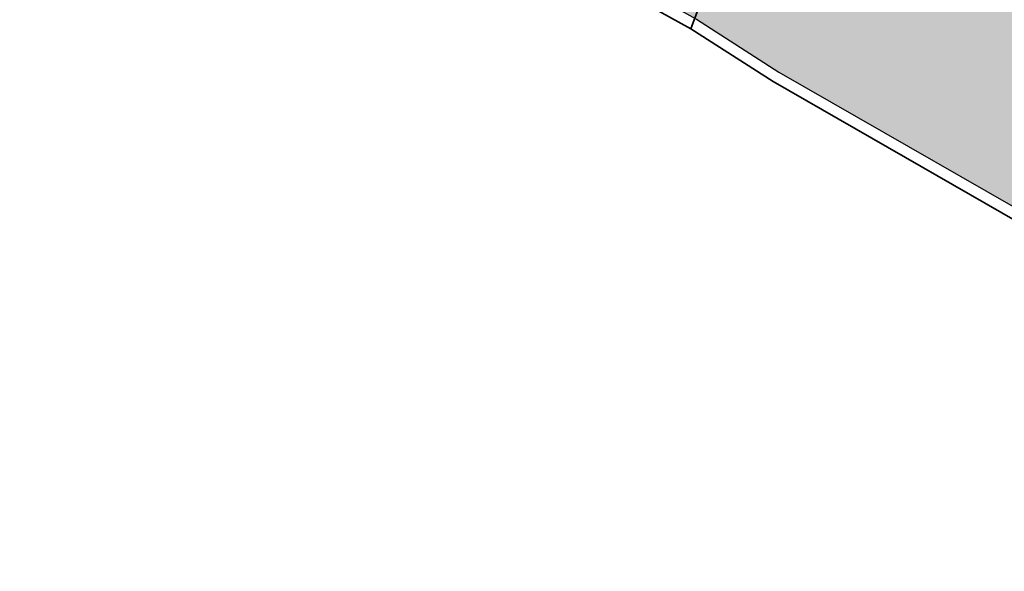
# Model space of a CAD drawing. Header units: metres. Extents: x 154038 to 155227, y 461678 to 462519.
# Tile 5 of 256: x 154433 to 154446, y 461909 to 461916. Entities that reach past the tile are written whole.
import ezdxf

# ---------------------------------------------------------------- set-up
doc = ezdxf.new("R2010")
doc.units = ezdxf.units.M
doc.layers.add('N-GV-GR-GROENVOORZIENING_Zrand-G', color=5, linetype='Continuous')
doc.layers.add('N-GV-GR-GROENVOORZIENING_Zrand-V', color=7, linetype='Continuous', true_color=0x787121)
doc.layers.add('N-PV-KG-WERKGRENS-G', color=1, linetype='Continuous', lineweight=35)
doc.layers.add('N-WE-KG-WERKGRENS-G', color=1, linetype='Continuous', lineweight=35)

msp = doc.modelspace()

# ---------------------------------------------------------------- hatches: boundary and pattern name
at = {"layer": 'N-GV-GR-GROENVOORZIENING_Zrand-V'}
h = msp.add_hatch(color=256, dxfattribs=at)
h.dxf.hatch_style = 1
h.paths.add_polyline_path([(154470.0123322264, 461905.9101660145), (154466.424993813, 461907.227945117), (154468.1492934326, 461911.921938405), (154442.0839756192, 461921.5772106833), (154440.3273352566, 461916.8349944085), (154440.6094126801, 461916.7163603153), (154441.7419316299, 461916.087856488), (154442.8478142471, 461915.3792909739), (154447.0366711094, 461912.977519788), (154452.2202329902, 461909.8921617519), (154457.4037948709, 461906.8068037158), (154464.273076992, 461904.0381235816), (154468.6825093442, 461902.2607994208)])

# ---------------------------------------------------------------- linework, layer by layer
at = {"layer": 'N-GV-GR-GROENVOORZIENING_Zrand-G'}
msp.add_lwpolyline([(154470.0123322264, 461905.9101660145), (154466.424993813, 461907.227945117), (154468.1492934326, 461911.921938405), (154442.0839756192, 461921.5772106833), (154440.3273352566, 461916.8349944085), (154440.6094126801, 461916.7163603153), (154441.7419316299, 461916.087856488), (154442.8478142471, 461915.3792909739), (154447.0366711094, 461912.977519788), (154452.2202329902, 461909.8921617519), (154457.4037948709, 461906.8068037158), (154464.273076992, 461904.0381235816), (154468.6825093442, 461902.2607994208)], close=True, dxfattribs=at)
at = {"layer": 'N-PV-KG-WERKGRENS-G', "ltscale": 0.25}
msp.add_lwpolyline([(154515.233, 461889.99), (154465.97475, 461908.26375), (154467.17475, 461911.55575), (154443.314, 461920.391), (154441.665, 461915.959), (154440.54375, 461916.58125), (154437.637, 461917.80375), (154422.1775, 461924.083)], dxfattribs=at)
at = {"layer": 'N-WE-KG-WERKGRENS-G', "ltscale": 0.25}
msp.add_lwpolyline([(154510.097, 461885.406), (154464.217, 461903.899), (154457.3370032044, 461906.6719987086, -0.05507206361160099), (154454.5560000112, 461908.1010000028), (154446.961, 461912.848), (154442.77, 461915.251), (154441.665, 461915.959), (154440.54375, 461916.58125), (154437.637, 461917.80375), (154422.1775, 461924.083), (154420.26775, 461924.791), (154418.523, 461925.395), (154415.756, 461926.066), (154408.4839999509, 461927.4770000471), (154403.3910000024, 461928.7080000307, -0.03993903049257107), (154398.263, 461930.425), (154387.606, 461934.759, -0.04942896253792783), (154381.8970000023, 461937.6850000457), (154371.783, 461943.892)], format="xyb", dxfattribs=at)

doc.saveas('drawing.dxf')
